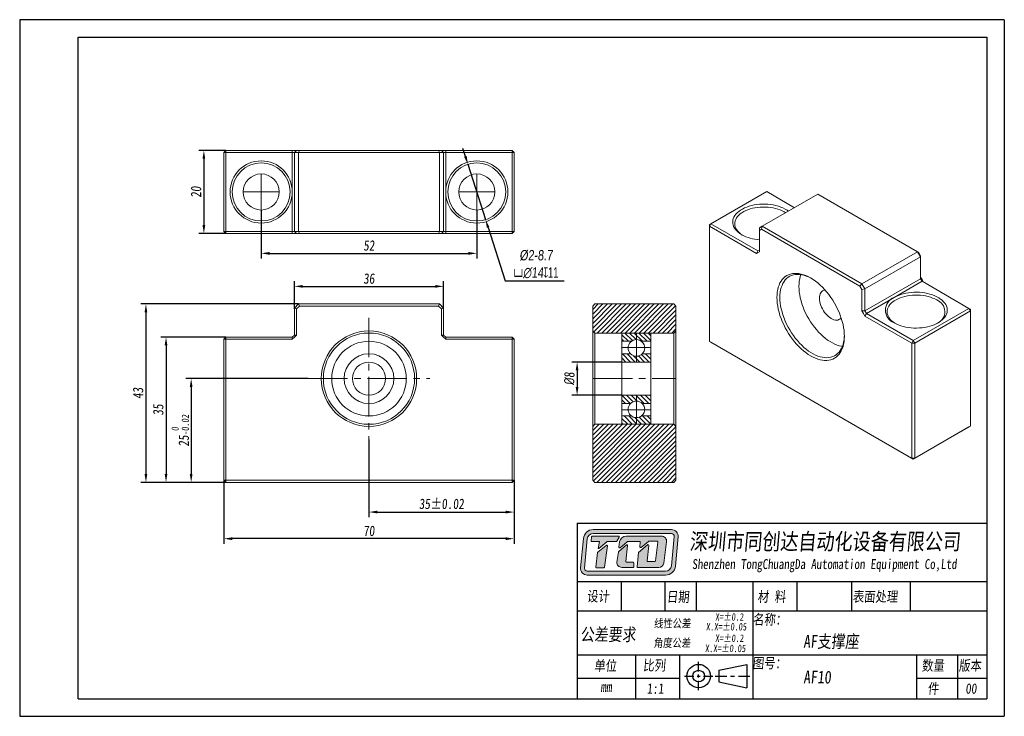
# Model space of a CAD drawing. Header units: millimetres. Extents: x 806 to 1043, y 160 to 328.
import ezdxf

# ---------------------------------------------------------------- set-up
doc = ezdxf.new("R2010")
doc.units = ezdxf.units.MM
doc.linetypes.add('CENTER2', pattern=[28.575, 19.05, -3.175, 3.175, -3.175])
doc.layers.get('0').update_dxf_attribs({"lineweight": 20})
for name, color, linetype, lineweight in [('中心线', 5, 'CENTER2', 13), ('外框', 7, 'Continuous', 25), ('文字', 3, 'Continuous', 18), ('标注', 1, 'Continuous', 13)]:
    doc.layers.add(name, color=color, linetype=linetype, lineweight=lineweight)
doc.styles.get("Standard").update_dxf_attribs({"font": 'SimSun.ttf', "width": 0.8, "oblique": 5})
doc.dimstyles.new('ISO-25', dxfattribs={"dimtxt": 2.5, "dimasz": 2, "dimexe": 1.25, "dimexo": 0, "dimtad": 1, "dimzin": 9, "dimdsep": 46, "dimtxsty": 'Standard', "dimcen": 2.5, "dimadec": 0, "dimazin": 2, "dimtfac": 1, "dimtix": 1, "dimtmove": 0, "dimatfit": 0, "dimfxl": 0, "dimarcsym": 0})
doc.dimstyles.new('ISO-25$3', dxfattribs={"dimtxt": 2.5, "dimasz": 2, "dimexe": 1.25, "dimexo": 0, "dimtad": 1, "dimtoh": 1, "dimzin": 9, "dimdsep": 46, "dimtxsty": 'Standard', "dimcen": 2.5, "dimadec": 0, "dimazin": 2, "dimtfac": 1, "dimtix": 1, "dimtmove": 0, "dimatfit": 0, "dimfxl": 0, "dimarcsym": 0})

# ---------------------------------------------------------------- blocks, each defined once
blk = doc.blocks.new('Y')
at = {"lineweight": 30}
for p, q in [((-4136.76, 2009.27), (-3862.74, 2009.27)), ((-4154.44, 2003.97), (-3857.44, 2003.97)), ((-4154.44, 2003.97), (-3857.44, 2003.97))]:
    blk.add_line(p, q, dxfattribs=at)
for points in [[(-3857.44, 2213.99), (-4154.44, 2213.99), (-4154.44, 2003.97)], [(-4136.76, 2009.27), (-4136.76, 2208.69), (-3862.74, 2208.69)]]:
    blk.add_lwpolyline(points, dxfattribs=at)
blk = doc.blocks.new('W')
at = {"lineweight": 30}
for p, q in [((-3857.44, 2213.99), (-3857.44, 2003.97)), ((-3857.44, 2213.99), (-3857.44, 2003.97)), ((-3862.74, 2208.69), (-3862.74, 2009.27))]:
    blk.add_line(p, q, dxfattribs=at)
blk.add_blockref('Y', (0, 0))
blk = doc.blocks.new('*D10')
at = {"layer": 'Defpoints', "color": 0, "transparency": 16777216}
for p in [(855.37, 296.61), (850.04, 276.61), (855.37, 276.61)]:
    blk.add_point(p, dxfattribs=at)
at = {"layer": '标注', "color": 0, "lineweight": -2, "transparency": 16777216}
for p, q in [((855.37, 296.61), (848.79, 296.61)), ((850.04, 294.61), (850.04, 278.61)), ((855.37, 276.61), (848.79, 276.61))]:
    blk.add_line(p, q, dxfattribs=at)
at = {"layer": '标注', "color": 0, "transparency": 16777216}
for points in [[(849.71, 294.61), (850.37, 294.61), (850.04, 296.61)], [(849.71, 278.61), (850.37, 278.61), (850.04, 276.61)]]:
    blk.add_solid(points, dxfattribs=at)
at = {"layer": '标注', "color": 0, "transparency": 16777216, "insert": (848.16, 286.61), "char_height": 2.5, "attachment_point": 5, "rotation": 90}
blk.add_mtext('20', dxfattribs=at)
blk = doc.blocks.new('*D11')
at = {"layer": 'Defpoints', "color": 0, "transparency": 16777216}
for p in [(863.87, 282.26), (915.87, 282.26), (915.87, 271.81)]:
    blk.add_point(p, dxfattribs=at)
at = {"layer": '标注', "color": 0, "lineweight": -2, "transparency": 16777216}
for p, q in [((863.87, 282.26), (863.87, 270.56)), ((915.87, 282.26), (915.87, 270.56)), ((865.87, 271.81), (913.87, 271.81))]:
    blk.add_line(p, q, dxfattribs=at)
at = {"layer": '标注', "color": 0, "transparency": 16777216}
for points in [[(865.87, 272.14), (865.87, 271.48), (863.87, 271.81)], [(913.87, 272.14), (913.87, 271.48), (915.87, 271.81)]]:
    blk.add_solid(points, dxfattribs=at)
at = {"layer": '标注', "color": 0, "transparency": 16777216, "insert": (889.87, 273.69), "char_height": 2.5, "attachment_point": 5}
blk.add_mtext('52', dxfattribs=at)
blk = doc.blocks.new('*D12')
at = {"layer": 'Defpoints', "color": 0, "transparency": 16777216}
for p in [(913.73, 293.28), (918, 279.95)]:
    blk.add_point(p, dxfattribs=at)
at = {"layer": '标注', "color": 0, "lineweight": -2, "transparency": 16777216}
for p, q in [((913.12, 295.18), (912.51, 297.09)), ((913.73, 293.28), (918, 279.95)), ((918.61, 278.04), (922.74, 265.15)), ((922.74, 265.15), (936.99, 265.15))]:
    blk.add_line(p, q, dxfattribs=at)
at = {"layer": '标注', "color": 0, "transparency": 16777216}
for points in [[(913.44, 295.29), (912.81, 295.08), (913.73, 293.28)], [(918.93, 278.14), (918.3, 277.94), (918, 279.95)]]:
    blk.add_solid(points, dxfattribs=at)
at = {"layer": '标注', "color": 0, "transparency": 16777216, "insert": (930.18, 269.2), "char_height": 2.5, "attachment_point": 5}
blk.add_mtext('{\\fGulim|b0|i0|c129|p34;%%C2-8.7\\P\\fGDT|b0|i0|c0|p2;\\Q0;\\W0.67;v\\fGulim|b0|i0|c129|p34;\\Q5;\\W0.8;∅14\\fGDT|b0|i0|c0|p2;\\Q0;\\W0.67;x11}', dxfattribs=at)
blk = doc.blocks.new('*D13')
at = {"layer": 'Defpoints', "color": 0, "transparency": 16777216}
for p in [(889.87, 226.92), (924.87, 217.1), (924.87, 209.43)]:
    blk.add_point(p, dxfattribs=at)
at = {"layer": '标注', "color": 0, "lineweight": -2, "transparency": 16777216}
for p, q in [((889.87, 226.92), (889.87, 208.18)), ((924.87, 217.1), (924.87, 208.18)), ((891.87, 209.43), (922.87, 209.43))]:
    blk.add_line(p, q, dxfattribs=at)
at = {"layer": '标注', "color": 0, "transparency": 16777216}
for points in [[(891.87, 209.77), (891.87, 209.1), (889.87, 209.43)], [(922.87, 209.77), (922.87, 209.1), (924.87, 209.43)]]:
    blk.add_solid(points, dxfattribs=at)
at = {"layer": '标注', "color": 0, "transparency": 16777216, "insert": (907.37, 211.4), "char_height": 2.5, "attachment_point": 5}
blk.add_mtext('35%%P0.02', dxfattribs=at)
blk = doc.blocks.new('*D14')
at = {"layer": 'Defpoints', "color": 0, "transparency": 16777216}
for p in [(854.87, 217.1), (924.87, 217.1), (854.87, 203.02)]:
    blk.add_point(p, dxfattribs=at)
at = {"layer": '标注', "color": 0, "lineweight": -2, "transparency": 16777216}
for p, q in [((854.87, 217.1), (854.87, 201.77)), ((924.87, 217.1), (924.87, 201.77)), ((922.87, 203.02), (856.87, 203.02))]:
    blk.add_line(p, q, dxfattribs=at)
at = {"layer": '标注', "color": 0, "transparency": 16777216}
for points in [[(856.87, 203.35), (856.87, 202.68), (854.87, 203.02)], [(922.87, 203.35), (922.87, 202.68), (924.87, 203.02)]]:
    blk.add_solid(points, dxfattribs=at)
at = {"layer": '标注', "color": 0, "transparency": 16777216, "insert": (889.87, 204.89), "char_height": 2.5, "attachment_point": 5}
blk.add_mtext('70', dxfattribs=at)
blk = doc.blocks.new('*D15')
at = {"layer": 'Defpoints', "color": 0, "transparency": 16777216}
for p in [(875.18, 241.6), (846.97, 216.6), (855.37, 216.6)]:
    blk.add_point(p, dxfattribs=at)
at = {"layer": '标注', "color": 0, "lineweight": -2, "transparency": 16777216}
for p, q in [((875.18, 241.6), (845.72, 241.6)), ((846.97, 239.6), (846.97, 218.6)), ((855.37, 216.6), (845.72, 216.6))]:
    blk.add_line(p, q, dxfattribs=at)
at = {"layer": '标注', "color": 0, "transparency": 16777216}
for points in [[(846.64, 239.6), (847.3, 239.6), (846.97, 241.6)], [(846.64, 218.6), (847.3, 218.6), (846.97, 216.6)]]:
    blk.add_solid(points, dxfattribs=at)
at = {"layer": '标注', "color": 0, "transparency": 16777216, "insert": (844.35, 229.1), "char_height": 2.5, "attachment_point": 5, "rotation": 90}
blk.add_mtext('25{\\H0.7x;\\S 0^ -0.02;}', dxfattribs=at)
blk = doc.blocks.new('*D16')
at = {"layer": 'Defpoints', "color": 0, "transparency": 16777216}
for p in [(855.37, 251.6), (840.91, 216.6), (855.37, 216.6)]:
    blk.add_point(p, dxfattribs=at)
at = {"layer": '标注', "color": 0, "lineweight": -2, "transparency": 16777216}
for p, q in [((855.37, 251.6), (839.66, 251.6)), ((840.91, 249.6), (840.91, 218.6)), ((855.37, 216.6), (839.66, 216.6))]:
    blk.add_line(p, q, dxfattribs=at)
at = {"layer": '标注', "color": 0, "transparency": 16777216}
for points in [[(840.58, 249.6), (841.24, 249.6), (840.91, 251.6)], [(840.58, 218.6), (841.24, 218.6), (840.91, 216.6)]]:
    blk.add_solid(points, dxfattribs=at)
at = {"layer": '标注', "color": 0, "transparency": 16777216, "insert": (839.04, 234.1), "char_height": 2.5, "attachment_point": 5, "rotation": 90}
blk.add_mtext('35', dxfattribs=at)
blk = doc.blocks.new('*D17')
at = {"layer": 'Defpoints', "color": 0, "transparency": 16777216}
for p in [(872.87, 259.6), (836.06, 216.6), (855.37, 216.6)]:
    blk.add_point(p, dxfattribs=at)
at = {"layer": '标注', "color": 0, "lineweight": -2, "transparency": 16777216}
for p, q in [((872.87, 259.6), (834.81, 259.6)), ((836.06, 257.6), (836.06, 218.6)), ((855.37, 216.6), (834.81, 216.6))]:
    blk.add_line(p, q, dxfattribs=at)
at = {"layer": '标注', "color": 0, "transparency": 16777216}
for points in [[(835.73, 257.6), (836.39, 257.6), (836.06, 259.6)], [(835.73, 218.6), (836.39, 218.6), (836.06, 216.6)]]:
    blk.add_solid(points, dxfattribs=at)
at = {"layer": '标注', "color": 0, "transparency": 16777216, "insert": (834.19, 238.1), "char_height": 2.5, "attachment_point": 5, "rotation": 90}
blk.add_mtext('43', dxfattribs=at)
blk = doc.blocks.new('*D18')
at = {"layer": 'Defpoints', "color": 0, "transparency": 16777216}
for p in [(907.87, 263.85), (871.87, 258.4), (907.87, 258.4)]:
    blk.add_point(p, dxfattribs=at)
at = {"layer": '标注', "color": 0, "lineweight": -2, "transparency": 16777216}
for p, q in [((871.87, 258.4), (871.87, 265.1)), ((873.87, 263.85), (905.87, 263.85)), ((907.87, 258.4), (907.87, 265.1))]:
    blk.add_line(p, q, dxfattribs=at)
at = {"layer": '标注', "color": 0, "transparency": 16777216}
for points in [[(873.87, 264.18), (873.87, 263.52), (871.87, 263.85)], [(905.87, 264.18), (905.87, 263.52), (907.87, 263.85)]]:
    blk.add_solid(points, dxfattribs=at)
at = {"layer": '标注', "color": 0, "transparency": 16777216, "insert": (889.87, 265.72), "char_height": 2.5, "attachment_point": 5}
blk.add_mtext('36', dxfattribs=at)
blk = doc.blocks.new('*D19')
at = {"layer": 'Defpoints', "color": 0, "transparency": 16777216}
for p in [(950.87, 245.6), (940.07, 237.6), (950.87, 237.6)]:
    blk.add_point(p, dxfattribs=at)
at = {"layer": '标注', "color": 0, "lineweight": -2, "transparency": 16777216}
for p, q in [((950.87, 245.6), (938.82, 245.6)), ((940.07, 243.6), (940.07, 239.6)), ((950.87, 237.6), (938.82, 237.6))]:
    blk.add_line(p, q, dxfattribs=at)
at = {"layer": '标注', "color": 0, "transparency": 16777216}
for points in [[(939.74, 243.6), (940.4, 243.6), (940.07, 245.6)], [(939.74, 239.6), (940.4, 239.6), (940.07, 237.6)]]:
    blk.add_solid(points, dxfattribs=at)
at = {"layer": '标注', "color": 0, "transparency": 16777216, "insert": (938.2, 241.6), "char_height": 2.5, "attachment_point": 5, "rotation": 90}
blk.add_mtext('{\\fISOCPEUR|b0|i0|c0|p34;%%C}8', dxfattribs=at)

msp = doc.modelspace()

# ---------------------------------------------------------------- hatches: boundary and pattern name
h = msp.add_hatch()
h.set_pattern_fill('ANSI31', color=2, scale=0.25)
h.set_pattern_definition([(45, (15.4378, 0), (-0.561266, 0.561266), [])])
h.paths.add_polyline_path([(944.373, 259.602), (943.873, 259.102), (943.873, 253.102), (944.373, 252.602), (963.373, 252.602), (963.873, 253.102), (963.873, 259.102), (963.373, 259.602)])
h.paths.add_polyline_path([(944.373, 230.602), (943.873, 230.102), (943.873, 217.102), (944.373, 216.602), (963.373, 216.602), (963.873, 217.102), (963.873, 230.102), (963.373, 230.602)])
h = msp.add_hatch()
h.set_pattern_fill('ANSI31', color=2, scale=0.25, angle=90)
h.set_pattern_definition([(135, (15.4378, 0), (-0.561266, -0.561266), [])])
h.paths.add_polyline_path([(954.373, 252.602), (950.873, 252.602), (950.873, 250.602), (953.164, 250.602, -0.1637369), (954.373, 251.009)])
h.paths.add_polyline_path([(957.873, 252.602), (954.373, 252.602), (954.373, 251.009, -0.1637369), (955.582, 250.602), (957.873, 250.602)])
h.paths.add_polyline_path([(957.873, 247.602), (955.794, 247.602, -0.2002627), (954.373, 247.009), (954.373, 245.602), (957.873, 245.602)])
h.paths.add_polyline_path([(954.373, 247.009, -0.2002627), (952.951, 247.602), (950.873, 247.602), (950.873, 245.602), (954.373, 245.602)])
h.paths.add_polyline_path([(954.373, 237.602), (950.873, 237.602), (950.873, 235.602), (952.951, 235.602, -0.2002627), (954.373, 236.196)])
h.paths.add_polyline_path([(957.873, 237.602), (954.373, 237.602), (954.373, 236.196, -0.2002627), (955.794, 235.602), (957.873, 235.602)])
h.paths.add_polyline_path([(957.873, 232.602), (955.582, 232.602, -0.1637369), (954.373, 232.196), (954.373, 230.602), (957.873, 230.602)])
h.paths.add_polyline_path([(954.373, 232.196, -0.1637369), (953.164, 232.602), (950.873, 232.602), (950.873, 230.602), (954.373, 230.602)])
at = {"layer": '文字'}
h = msp.add_hatch(color=256, dxfattribs=at)
h.dxf.hatch_style = 1
h.paths.add_polyline_path([(962.847, 205.204), (943.965, 205.204, 0.3871904), (941.58, 203.031), (940.92, 195.972, 0.4417631), (942.51, 194.227), (961.403, 194.227, 0.3876272), (963.788, 196.403), (964.437, 203.461, 0.4413093)])
h.paths.add_polyline_path([(962.847, 204.246, -0.4413093), (963.483, 203.549), (962.834, 196.491, -0.3876272), (961.403, 195.185), (942.51, 195.185, -0.4417631), (941.874, 195.883), (942.534, 202.942, -0.3871904), (943.965, 204.246)], flags=16)
h.paths.add_polyline_path([(950.07, 203.631, -0.5692565), (950.211, 203.395), (949.676, 202.408, -0.2751589), (949.535, 202.325), (947.382, 202.325, 0.1785487), (947.279, 202.286), (945.325, 200.618), (945.188, 200.618), (945.5, 202.327), (943.603, 202.327, -0.4551699), (943.445, 202.509), (943.579, 203.477, -0.3736999), (943.737, 203.615)], flags=0)
h.paths.add_polyline_path([(947.114, 201.403, -0.6728841), (947.37, 201.256), (946.679, 196.134, -0.3754282), (946.52, 195.996), (944.773, 195.996, -0.4451596), (944.615, 196.172), (944.982, 199.672, -0.2032664), (945.042, 199.781)], flags=0)
h.paths.add_polyline_path([(951.907, 203.632), (960.454, 203.632, -0.4535474), (961.641, 202.276), (960.956, 197.132, -0.3759441), (959.769, 196.092), (954.701, 196.092, -0.443757), (954.542, 196.268), (954.883, 199.68), (957.077, 201.543, -0.6781546), (957.339, 201.404), (956.933, 197.687, 0.4464345), (957.092, 197.51), (958.788, 197.51, 0.3783283), (958.946, 197.65), (959.516, 202.216, 0.4510331), (959.357, 202.395), (957.362, 202.395, 0.1736567), (957.26, 202.359), (955.488, 200.903, -0.6630003), (955.227, 201.04), (955.319, 202.138, 0.4388203), (955.16, 202.311), (952.255, 202.311, 0.1753949), (952.153, 202.274), (950.424, 200.834, -0.6807563), (950.164, 200.977), (950.322, 202.235, -0.3779258)], flags=0)
h.paths.add_polyline_path([(950.073, 199.837), (952.003, 201.533, -0.6841835), (952.267, 201.396), (951.848, 197.538, 0.4462884), (952.006, 197.361), (953.556, 197.361, -0.4142136), (953.716, 197.202), (953.716, 196.252, -0.4142136), (953.556, 196.092), (950.846, 196.092, -0.4294817), (949.65, 197.352), (950.02, 199.741, -0.1758286)], flags=0)
h.paths.add_polyline_path([(950.211, 203.395, 0.5692565), (950.07, 203.631), (943.737, 203.615, 0.3736999), (943.579, 203.477), (943.445, 202.509, 0.4551699), (943.603, 202.327), (945.5, 202.327), (945.188, 200.618), (945.325, 200.618), (947.279, 202.286, -0.1785487), (947.382, 202.325), (949.535, 202.325, 0.2751589), (949.676, 202.408)], flags=0)
h.paths.add_polyline_path([(947.37, 201.256, 0.6728841), (947.114, 201.403), (945.042, 199.781, 0.2032664), (944.982, 199.672), (944.615, 196.172, 0.4451596), (944.773, 195.996), (946.52, 195.996, 0.3754282), (946.679, 196.134)], flags=0)
h.paths.add_polyline_path([(952.267, 201.396, 0.6841835), (952.003, 201.533), (950.073, 199.837, 0.1758286), (950.02, 199.741), (949.65, 197.352, 0.4294817), (950.846, 196.092), (953.556, 196.092, 0.4142136), (953.716, 196.252), (953.716, 197.202, 0.4142136), (953.556, 197.361), (952.006, 197.361, -0.4462884), (951.848, 197.538)], flags=0)
h.paths.add_polyline_path([(960.454, 203.632), (951.907, 203.632, 0.3779258), (950.322, 202.235), (950.164, 200.977, 0.6807563), (950.424, 200.834), (952.153, 202.274, -0.1753949), (952.255, 202.311), (955.16, 202.311, -0.4388203), (955.319, 202.138), (955.227, 201.04, 0.6630003), (955.488, 200.903), (957.26, 202.359, -0.1736567), (957.362, 202.395), (959.357, 202.395, -0.4510331), (959.516, 202.216), (958.946, 197.65, -0.3783283), (958.788, 197.51), (957.092, 197.51, -0.4464345), (956.933, 197.687), (957.339, 201.404, 0.6781546), (957.077, 201.543), (954.883, 199.68), (954.542, 196.268, 0.443757), (954.701, 196.092), (959.769, 196.092, 0.3759441), (960.956, 197.132), (961.641, 202.276, 0.4535474)], flags=0)
h = msp.add_hatch(color=256, dxfattribs=at)
h.dxf.hatch_style = 1
h.paths.add_polyline_path([(950.211, 203.395, 0.5692565), (950.07, 203.631), (943.737, 203.615, 0.3736999), (943.579, 203.477), (943.445, 202.509, 0.4551699), (943.603, 202.327), (945.5, 202.327), (945.188, 200.618), (945.325, 200.618), (947.279, 202.286, -0.1785487), (947.382, 202.325), (949.535, 202.325, 0.2751589), (949.676, 202.408)])
h.paths.add_polyline_path([(947.37, 201.256, 0.6728841), (947.114, 201.403), (945.042, 199.781, 0.2032664), (944.982, 199.672), (944.615, 196.172, 0.4451596), (944.773, 195.996), (946.52, 195.996, 0.3754282), (946.679, 196.134)])
h.paths.add_polyline_path([(952.267, 201.396, 0.6841835), (952.003, 201.533), (950.073, 199.837, 0.1758286), (950.02, 199.741), (949.65, 197.352, 0.4294817), (950.846, 196.092), (953.556, 196.092, 0.4142136), (953.716, 196.252), (953.716, 197.202, 0.4142136), (953.556, 197.361), (952.006, 197.361, -0.4462884), (951.848, 197.538)])
h.paths.add_polyline_path([(960.454, 203.632), (951.907, 203.632, 0.3779258), (950.322, 202.235), (950.164, 200.977, 0.6807563), (950.424, 200.834), (952.153, 202.274, -0.1753949), (952.255, 202.311), (955.16, 202.311, -0.4388203), (955.319, 202.138), (955.227, 201.04, 0.6630003), (955.488, 200.903), (957.26, 202.359, -0.1736567), (957.362, 202.395), (959.357, 202.395, -0.4510331), (959.516, 202.216), (958.946, 197.65, -0.3783283), (958.788, 197.51), (957.092, 197.51, -0.4464345), (956.933, 197.687), (957.339, 201.404, 0.6781546), (957.077, 201.543), (954.883, 199.68), (954.542, 196.268, 0.443757), (954.701, 196.092), (959.769, 196.092, 0.3759441), (960.956, 197.132), (961.641, 202.276, 0.4535474)])

# ---------------------------------------------------------------- linework, layer by layer
at = {"color": 7, "linetype": 'Continuous', "lineweight": 15}
for p, q in [((854.869, 296.113), (855.369, 296.613)), ((854.869, 277.113), (854.869, 296.113)), ((854.869, 296.113), (855.369, 296.113)), ((855.369, 296.613), (855.369, 296.113)), ((855.369, 296.613), (871.369, 296.613)), ((855.369, 296.113), (855.369, 277.113)), ((871.369, 296.113), (855.369, 296.113)), ((871.369, 296.613), (871.369, 296.113)), ((871.869, 296.613), (871.369, 296.613)), ((871.369, 296.113), (871.869, 296.113)), ((871.369, 286.613), (871.369, 296.113)), ((872.369, 296.613), (871.869, 296.113)), ((872.369, 296.613), (871.869, 296.613)), ((872.869, 296.113), (871.869, 296.113)), ((871.869, 277.113), (871.869, 296.113)), ((872.369, 296.613), (873.076, 296.613)), ((873.076, 296.613), (872.869, 296.113)), ((906.869, 296.113), (872.869, 296.113)), ((872.869, 277.113), (872.869, 296.113)), ((873.076, 296.613), (906.662, 296.613)), ((906.662, 296.613), (907.369, 296.613)), ((906.662, 296.613), (906.869, 296.113)), ((907.869, 296.113), (906.869, 296.113)), ((906.869, 277.113), (906.869, 296.113)), ((907.369, 296.613), (907.869, 296.113)), ((907.869, 296.613), (907.369, 296.613)), ((908.369, 296.613), (907.869, 296.613)), ((907.869, 277.113), (907.869, 296.113)), ((908.369, 296.113), (907.869, 296.113)), ((908.369, 296.113), (908.369, 296.613)), ((908.369, 296.613), (924.369, 296.613)), ((908.369, 296.113), (908.369, 286.613)), ((924.369, 296.113), (908.369, 296.113)), ((924.369, 296.113), (924.369, 296.613)), ((924.869, 296.113), (924.369, 296.613)), ((924.369, 296.113), (924.869, 296.113)), ((924.369, 277.113), (924.369, 296.113)), ((924.869, 296.113), (924.869, 277.113)), ((871.369, 277.113), (871.369, 286.613)), ((908.369, 286.613), (908.369, 277.113)), ((985.803, 286.701), (972.368, 278.945)), ((984.742, 278.334), (998.177, 286.09)), ((992.519, 282.824), (985.803, 286.701)), ((1022.219, 272.211), (998.177, 286.09)), ((972.368, 278.945), (972.014, 278.333)), ((972.368, 278.945), (972.014, 278.741)), ((972.014, 278.333), (972.014, 278.741)), ((972.014, 278.333), (972.014, 250.571)), ((983.328, 271.802), (972.014, 278.333)), ((972.368, 278.945), (983.681, 272.414)), ((984.035, 277.926), (984.742, 278.334)), ((984.035, 277.926), (984.035, 277.348)), ((984.742, 278.334), (984.535, 277.637)), ((984.742, 278.334), (1008.784, 264.455)), ((855.369, 277.113), (854.869, 277.113)), ((855.369, 276.613), (854.869, 277.113)), ((855.369, 277.113), (871.369, 277.113)), ((855.369, 277.113), (855.369, 276.613)), ((871.369, 276.613), (855.369, 276.613)), ((871.869, 277.113), (871.369, 277.113)), ((871.369, 277.113), (871.369, 276.613)), ((871.369, 276.613), (871.869, 276.613)), ((871.869, 277.113), (872.869, 277.113)), ((871.869, 277.113), (872.369, 276.613)), ((871.869, 276.613), (872.369, 276.613)), ((873.076, 276.613), (872.369, 276.613)), ((872.869, 277.113), (906.869, 277.113)), ((872.869, 277.113), (873.076, 276.613)), ((906.662, 276.613), (873.076, 276.613)), ((906.869, 277.113), (906.662, 276.613)), ((907.369, 276.613), (906.662, 276.613)), ((906.869, 277.113), (907.869, 277.113)), ((907.869, 277.113), (907.369, 276.613)), ((907.369, 276.613), (907.869, 276.613)), ((907.869, 277.113), (908.369, 277.113)), ((907.869, 276.613), (908.369, 276.613)), ((908.369, 276.613), (908.369, 277.113)), ((908.369, 277.113), (924.369, 277.113)), ((924.369, 276.613), (908.369, 276.613)), ((924.869, 277.113), (924.369, 277.113)), ((924.369, 276.613), (924.369, 277.113)), ((924.369, 276.613), (924.869, 277.113)), ((984.535, 277.637), (984.035, 277.348)), ((984.035, 277.348), (984.035, 272.21)), ((1008.284, 263.927), (984.535, 277.637)), ((983.681, 272.414), (983.328, 271.802)), ((983.328, 271.802), (983.681, 272.006)), ((984.035, 272.618), (983.681, 272.414)), ((983.681, 272.006), (984.035, 272.21)), ((1008.784, 264.455), (1022.219, 272.211)), ((1009.491, 263.23), (1022.926, 270.986)), ((1022.926, 270.986), (1022.219, 272.211)), ((1022.426, 272.091), (1022.219, 272.211)), ((1022.426, 272.091), (1022.926, 271.225)), ((1022.926, 271.225), (1022.926, 270.986)), ((1022.926, 265.679), (1022.926, 270.986)), ((1023.279, 265.475), (1022.926, 266.087)), ((1008.784, 264.455), (1008.284, 263.927)), ((1008.784, 263.061), (1008.284, 263.927)), ((1008.784, 264.455), (1009.491, 263.23)), ((1009.491, 257.923), (1022.926, 265.679)), ((1023.279, 265.066), (1016.562, 261.188)), ((1023.279, 265.066), (1022.926, 265.679)), ((1023.633, 264.862), (1023.279, 265.475)), ((1034.593, 258.535), (1023.279, 265.066)), ((1009.491, 263.23), (1008.784, 263.061)), ((1008.784, 257.923), (1008.784, 263.061)), ((1009.491, 263.23), (1009.491, 257.923)), ((871.869, 258.602), (872.869, 259.602)), ((873.076, 259.102), (872.369, 258.395)), ((872.869, 259.602), (906.869, 259.602)), ((872.869, 259.602), (873.076, 259.102)), ((906.662, 259.102), (873.076, 259.102)), ((906.869, 259.602), (906.662, 259.102)), ((907.369, 258.395), (906.662, 259.102)), ((906.869, 259.602), (907.869, 258.602)), ((944.373, 259.602), (943.873, 259.102)), ((943.873, 253.102), (943.873, 259.102)), ((944.373, 259.602), (963.373, 259.602)), ((963.873, 259.102), (963.373, 259.602)), ((963.873, 253.102), (963.873, 259.102)), ((1016.562, 261.188), (1009.844, 257.31)), ((871.869, 252.102), (871.869, 258.602)), ((871.869, 258.602), (872.369, 258.395)), ((872.369, 258.395), (872.369, 252.102)), ((907.869, 258.602), (907.369, 258.395)), ((907.369, 252.102), (907.369, 258.395)), ((907.869, 258.602), (907.869, 252.102)), ((1008.784, 257.923), (1009.137, 257.31)), ((1009.491, 257.923), (1008.784, 257.923)), ((1009.137, 257.31), (1009.491, 256.698)), ((1009.491, 257.923), (1009.844, 257.31)), ((1009.491, 256.698), (1009.844, 257.31)), ((1020.804, 250.167), (1009.491, 256.698)), ((1009.844, 257.31), (1021.158, 250.779)), ((1021.158, 250.779), (1034.593, 258.535)), ((1034.947, 257.923), (1021.512, 250.167)), ((1034.593, 258.535), (1034.947, 257.923)), ((1034.593, 258.535), (1034.947, 258.331)), ((1034.947, 257.923), (1034.947, 258.331)), ((1034.947, 230.16), (1034.947, 257.923)), ((871.869, 252.102), (871.369, 251.602)), ((871.869, 251.602), (872.369, 252.102)), ((871.869, 252.102), (872.369, 252.102)), ((907.369, 252.102), (907.869, 251.602)), ((907.869, 252.102), (907.369, 252.102)), ((907.869, 252.102), (908.369, 251.602)), ((943.873, 253.102), (944.373, 252.602)), ((943.873, 230.102), (943.873, 253.102)), ((963.373, 252.602), (944.373, 252.602)), ((944.373, 252.602), (944.373, 230.602)), ((950.873, 252.602), (950.873, 245.602)), ((957.873, 245.602), (957.873, 252.602)), ((963.373, 252.602), (963.873, 253.102)), ((963.373, 230.602), (963.373, 252.602)), ((963.873, 253.102), (963.873, 230.102)), ((855.369, 251.602), (854.869, 251.102)), ((854.869, 217.102), (854.869, 251.102)), ((855.369, 251.102), (854.869, 251.102)), ((855.369, 251.602), (871.369, 251.602)), ((855.369, 251.602), (855.369, 251.102)), ((855.369, 251.102), (855.369, 217.102)), ((871.369, 251.102), (855.369, 251.102)), ((871.369, 251.102), (871.869, 251.602)), ((871.369, 251.602), (871.369, 251.102)), ((907.869, 251.602), (908.369, 251.102)), ((908.369, 251.102), (908.369, 251.602)), ((908.369, 251.602), (924.369, 251.602)), ((924.369, 251.102), (908.369, 251.102)), ((924.369, 251.102), (924.369, 251.602)), ((924.869, 251.102), (924.369, 251.602)), ((924.369, 217.102), (924.369, 251.102)), ((924.369, 251.102), (924.869, 251.102)), ((924.869, 251.102), (924.869, 217.102)), ((972.014, 250.571), (1020.804, 222.404)), ((972.014, 250.571), (972.368, 250.366)), ((1021.158, 222.2), (972.368, 250.366)), ((1020.804, 250.167), (1021.158, 250.779)), ((1020.804, 222.404), (1020.804, 250.167)), ((1020.804, 250.167), (1021.512, 250.167)), ((1021.512, 250.167), (1021.158, 250.779)), ((1021.512, 250.167), (1021.512, 222.404)), ((957.873, 245.602), (950.873, 245.602)), ((950.873, 237.602), (950.873, 245.602)), ((957.873, 245.602), (957.873, 237.602)), ((950.873, 237.602), (950.873, 230.602)), ((950.873, 237.602), (957.873, 237.602)), ((957.873, 230.602), (957.873, 237.602)), ((944.373, 230.602), (943.873, 230.102)), ((944.373, 230.602), (963.373, 230.602)), ((963.873, 230.102), (963.373, 230.602)), ((943.873, 217.102), (943.873, 230.102)), ((963.873, 217.102), (963.873, 230.102)), ((1034.593, 229.956), (1021.158, 222.2)), ((1021.512, 222.404), (1034.947, 230.16)), ((1034.947, 230.16), (1034.593, 229.956)), ((1020.804, 222.404), (1021.512, 222.404)), ((1020.804, 222.404), (1021.158, 222.2)), ((1021.158, 222.2), (1021.512, 222.404)), ((854.869, 217.102), (855.369, 216.602)), ((855.369, 217.102), (854.869, 217.102)), ((855.369, 217.102), (924.369, 217.102)), ((855.369, 217.102), (855.369, 216.602)), ((924.369, 216.602), (855.369, 216.602)), ((924.369, 217.102), (924.869, 217.102)), ((924.369, 217.102), (924.369, 216.602)), ((924.369, 216.602), (924.869, 217.102)), ((943.873, 217.102), (944.373, 216.602)), ((944.373, 216.602), (963.373, 216.602)), ((963.373, 216.602), (963.873, 217.102))]:
    msp.add_line(p, q, dxfattribs=at)
for p, q in [((953.164, 250.602), (950.873, 250.602)), ((957.873, 250.602), (955.582, 250.602)), ((952.951, 247.602), (950.873, 247.602)), ((957.873, 247.602), (955.794, 247.602)), ((952.951, 235.602), (950.873, 235.602)), ((957.873, 235.602), (955.794, 235.602)), ((953.164, 232.602), (950.873, 232.602)), ((957.873, 232.602), (955.582, 232.602))]:
    msp.add_line(p, q)
at = {"color": 7, "linetype": 'Continuous', "lineweight": 15, "flags": 128}
for points in [[(979.792, 276.292), (979.342, 276.576), (978.938, 276.882), (978.582, 277.207), (978.277, 277.55), (978.027, 277.906), (977.832, 278.274), (977.695, 278.651), (977.616, 279.033), (977.596, 279.418), (977.636, 279.802), (977.734, 280.182), (977.891, 280.556), (978.104, 280.921), (978.373, 281.273), (978.695, 281.61), (979.067, 281.929), (979.487, 282.228), (979.952, 282.504), (980.457, 282.756), (980.998, 282.98), (981.572, 283.176), (982.174, 283.341), (982.799, 283.475), (983.442, 283.577), (984.098, 283.645), (984.762, 283.679), (985.429, 283.679), (986.093, 283.645), (986.749, 283.577), (987.392, 283.475), (988.017, 283.341), (988.619, 283.176), (989.193, 282.98), (989.734, 282.756), (990.239, 282.504), (990.704, 282.228), (991.058, 281.98)], [(990.385, 281.592), (990.045, 281.803), (989.575, 282.051), (989.067, 282.273), (988.526, 282.468), (987.957, 282.633), (987.364, 282.768), (986.753, 282.871), (986.128, 282.942), (985.494, 282.98), (984.857, 282.984), (984.221, 282.955), (983.593, 282.892), (982.978, 282.797), (982.38, 282.67), (981.805, 282.512), (981.256, 282.324), (980.74, 282.109), (980.26, 281.867), (979.82, 281.601), (979.423, 281.313), (979.074, 281.005), (978.774, 280.681), (978.527, 280.342), (978.334, 279.991), (978.197, 279.632), (978.118, 279.267), (978.096, 278.899), (978.132, 278.532), (978.226, 278.168), (978.377, 277.811), (978.584, 277.463), (978.844, 277.127), (979.156, 276.806), (979.518, 276.503), (979.926, 276.221), (979.974, 276.19)], [(988.278, 261.187), (988.298, 261.845), (988.36, 262.476), (988.463, 263.076), (988.607, 263.642), (988.79, 264.173), (989.012, 264.664), (989.272, 265.113), (989.568, 265.519), (989.899, 265.878), (990.264, 266.19), (990.659, 266.452), (991.084, 266.664), (991.536, 266.823), (992.013, 266.93), (992.512, 266.984), (993.031, 266.984), (993.567, 266.931), (994.118, 266.825), (994.681, 266.666), (995.252, 266.455), (995.829, 266.194), (996.409, 265.883), (996.989, 265.524), (997.567, 265.119), (998.138, 264.67), (998.7, 264.18), (999.251, 263.65), (999.787, 263.084), (1000.306, 262.485), (1000.806, 261.854), (1001.282, 261.197), (1001.734, 260.515), (1002.159, 259.813), (1002.555, 259.094), (1002.919, 258.362), (1003.25, 257.62), (1003.546, 256.873), (1003.806, 256.123), (1004.028, 255.376), (1004.212, 254.634), (1004.355, 253.902), (1004.458, 253.183), (1004.52, 252.48), (1004.541, 251.798), (1004.52, 251.14), (1004.458, 250.51), (1004.355, 249.91), (1004.212, 249.343), (1004.028, 248.813), (1003.806, 248.322), (1003.546, 247.872), (1003.25, 247.467), (1002.919, 247.107), (1002.555, 246.796), (1002.159, 246.533), (1001.734, 246.322), (1001.282, 246.162), (1000.806, 246.055), (1000.306, 246.001), (999.787, 246.001), (999.251, 246.054), (998.7, 246.16), (998.138, 246.319), (997.567, 246.53), (996.989, 246.792), (996.409, 247.103), (995.829, 247.461), (995.252, 247.866), (994.681, 248.315), (994.118, 248.805), (993.567, 249.335), (993.031, 249.901), (992.512, 250.501), (992.013, 251.131), (991.536, 251.789), (991.084, 252.47), (990.659, 253.172), (990.264, 253.891), (989.899, 254.623), (989.568, 255.365), (989.272, 256.113), (989.012, 256.862), (988.79, 257.61), (988.607, 258.351), (988.463, 259.084), (988.36, 259.803), (988.298, 260.505), (988.278, 261.187)], [(996.589, 265.777), (996.479, 265.837), (995.912, 266.116), (995.35, 266.345), (994.795, 266.522), (994.251, 266.648), (993.721, 266.719), (993.206, 266.738), (992.711, 266.703), (992.237, 266.614), (991.787, 266.473), (991.364, 266.28), (990.97, 266.035), (990.606, 265.74), (990.276, 265.398), (989.98, 265.008), (989.72, 264.575), (989.498, 264.099), (989.314, 263.584), (989.171, 263.033), (989.068, 262.447), (989.005, 261.831), (988.985, 261.187)], [(994.064, 266.679), (993.911, 266.238), (993.767, 265.686), (993.664, 265.1), (993.602, 264.484), (993.581, 263.84), (993.602, 263.173), (993.664, 262.485), (993.767, 261.78), (993.911, 261.062), (994.094, 260.335), (994.316, 259.603), (994.576, 258.87), (994.872, 258.139), (995.203, 257.415), (995.566, 256.701), (995.96, 256.001), (996.384, 255.318), (996.833, 254.658), (997.307, 254.022), (997.802, 253.415), (998.317, 252.84), (998.848, 252.299), (999.392, 251.796), (999.946, 251.333), (1000.508, 250.913), (1001.075, 250.538), (1001.643, 250.21), (1002.21, 249.931), (1002.772, 249.702), (1003.326, 249.525), (1003.87, 249.399), (1004.057, 249.368)], [(1003.766, 256.246), (1003.687, 256.151), (1003.476, 255.962), (1003.235, 255.823), (1002.966, 255.735), (1002.673, 255.699), (1002.362, 255.717), (1002.036, 255.788), (1001.7, 255.911), (1001.359, 256.084), (1001.018, 256.305), (1000.682, 256.57), (1000.356, 256.875), (1000.045, 257.217), (999.752, 257.59), (999.483, 257.988), (999.242, 258.406), (999.031, 258.839), (998.855, 259.278), (998.714, 259.719), (998.613, 260.154), (998.551, 260.577), (998.531, 260.983), (998.551, 261.365), (998.613, 261.717), (998.714, 262.035), (998.855, 262.314), (999.031, 262.549), (999.242, 262.738), (999.483, 262.878), (999.752, 262.966), (999.874, 262.987)], [(1026.815, 260.576), (1026.344, 260.824), (1025.836, 261.046), (1025.296, 261.241), (1024.727, 261.407), (1024.134, 261.541), (1023.522, 261.645), (1022.897, 261.715), (1022.263, 261.753), (1021.626, 261.757), (1020.991, 261.728), (1020.363, 261.665), (1019.747, 261.57), (1019.15, 261.443), (1018.574, 261.285), (1018.026, 261.098), (1017.51, 260.882), (1017.029, 260.64), (1016.589, 260.374), (1016.193, 260.086), (1015.843, 259.779), (1015.544, 259.454), (1015.296, 259.115), (1015.104, 258.764), (1014.967, 258.405), (1014.887, 258.04), (1014.866, 257.673), (1014.902, 257.305), (1014.996, 256.942), (1015.147, 256.584), (1015.353, 256.236), (1015.614, 255.9), (1015.926, 255.58), (1016.287, 255.277), (1016.695, 254.994), (1016.744, 254.964)], [(1016.562, 261.188), (1017.054, 261.448), (1017.584, 261.682), (1018.147, 261.887), (1018.74, 262.063), (1019.358, 262.207), (1019.996, 262.32), (1020.648, 262.399), (1021.31, 262.445), (1021.976, 262.456), (1022.642, 262.433), (1023.301, 262.376), (1023.949, 262.286), (1024.58, 262.163), (1025.191, 262.008), (1025.774, 261.822), (1026.327, 261.607), (1026.845, 261.364), (1027.323, 261.096), (1027.758, 260.805), (1028.147, 260.492), (1028.486, 260.161), (1028.773, 259.813), (1029.005, 259.453), (1029.181, 259.081), (1029.298, 258.703), (1029.358, 258.319), (1029.358, 257.934), (1029.298, 257.551), (1029.181, 257.172), (1029.005, 256.801), (1028.773, 256.44), (1028.486, 256.093), (1028.147, 255.762), (1027.758, 255.449), (1027.323, 255.157), (1026.845, 254.889), (1026.327, 254.647), (1025.774, 254.432), (1025.191, 254.246), (1024.58, 254.091), (1023.949, 253.968), (1023.301, 253.877), (1022.642, 253.82), (1021.976, 253.798), (1021.31, 253.809), (1020.648, 253.855), (1019.996, 253.934), (1019.358, 254.046), (1018.74, 254.191), (1018.147, 254.367), (1017.584, 254.572), (1017.054, 254.806), (1016.562, 255.065)], [(988.985, 261.187), (989.005, 260.519), (989.068, 259.831), (989.171, 259.127), (989.314, 258.409), (989.498, 257.682), (989.72, 256.95), (989.98, 256.217), (990.276, 255.486), (990.606, 254.761), (990.97, 254.047), (991.364, 253.347), (991.787, 252.665), (992.237, 252.005), (992.711, 251.369), (993.206, 250.762), (993.721, 250.186), (994.251, 249.646), (994.795, 249.143), (995.35, 248.68), (995.912, 248.26), (996.479, 247.885), (997.047, 247.557), (997.614, 247.278), (998.176, 247.049), (998.73, 246.871), (999.274, 246.746), (999.805, 246.674), (1000.319, 246.656), (1000.815, 246.691), (1001.289, 246.779), (1001.738, 246.921), (1002.161, 247.114), (1002.556, 247.359), (1002.919, 247.653), (1003.25, 247.996), (1003.546, 248.385), (1003.806, 248.819), (1004.028, 249.294), (1004.211, 249.809), (1004.355, 250.361), (1004.458, 250.947), (1004.52, 251.563), (1004.539, 252.006)]]:
    msp.add_lwpolyline(points, dxfattribs=at)
at = {"color": 7, "linetype": 'Continuous', "lineweight": 15}
for centre, radius in [((863.869, 286.613), 7), ((915.869, 286.613), 7), ((863.869, 286.613), 4.35), ((915.869, 286.613), 4.35), ((889.869, 241.602), 11.5), ((889.869, 241.602), 11), ((889.869, 241.602), 9), ((889.869, 241.602), 6), ((889.869, 241.602), 4)]:
    msp.add_circle(centre, radius, dxfattribs=at)
for centre in [(954.373, 249.009), (954.373, 234.196)]:
    msp.add_circle(centre, 2)
for centre, radius, start, end in [((863.869, 286.613), 7.5, 0, 270), ((915.869, 286.613), 7.5, 270, 180), ((863.869, 286.613), 7.5, 270, 0), ((915.869, 286.613), 7.5, 180, 270), ((984.658, 285.188), 10.14, 241.32238, 266.4767), ((1017.74, 258.127), 3.28, 111.04525, 248.95475), ((1025.745, 257.735), 3.036, 294.1246, 69.37614)]:
    msp.add_arc(centre, radius, start, end, dxfattribs=at)
at = {"layer": '中心线', "ltscale": 0.5}
for p, q in [((863.869, 290.963), (863.869, 282.263)), ((915.869, 290.963), (915.869, 282.263)), ((859.519, 286.613), (868.219, 286.613)), ((911.519, 286.613), (920.219, 286.613)), ((889.869, 256.289), (889.869, 226.916)), ((954.373, 245.602), (954.373, 252.602)), ((957.873, 249.102), (950.873, 249.102)), ((875.182, 241.602), (904.555, 241.602)), ((943.873, 241.602), (963.873, 241.602)), ((954.373, 237.602), (954.373, 230.602)), ((957.873, 234.102), (950.873, 234.102))]:
    msp.add_line(p, q, dxfattribs=at)
at = {"layer": '文字', "lineweight": 30}
for p, q in [((940.076, 206.778), (1038.881, 206.778)), ((940.076, 206.778), (940.076, 164.433)), ((940.076, 192.663), (1038.881, 192.663)), ((950.716, 192.663), (950.716, 185.605)), ((961.248, 192.663), (961.248, 185.605)), ((968.777, 192.663), (968.777, 185.605)), ((982.421, 192.663), (982.421, 164.433)), ((993.086, 192.663), (993.086, 185.605)), ((1006.247, 192.663), (1006.247, 185.605)), ((1020.393, 192.663), (1020.393, 185.605)), ((940.076, 185.605), (1038.881, 185.605)), ((940.076, 175.019), (1038.881, 175.019)), ((954.191, 175.019), (954.191, 164.433)), ((964.777, 175.019), (964.777, 164.433)), ((1021.943, 175.019), (1021.943, 164.433)), ((1031.823, 175.019), (1031.823, 164.433)), ((969.39, 171.029), (969.39, 173.301)), ((974.275, 171.304), (981.039, 172.716)), ((974.275, 171.304), (974.275, 168.481)), ((981.039, 172.716), (981.039, 167.07)), ((940.076, 169.423), (964.777, 169.423)), ((965.982, 169.893), (968.254, 169.893)), ((969.011, 169.893), (969.769, 169.893)), ((969.39, 169.514), (969.39, 170.271)), ((969.39, 166.485), (969.39, 168.757)), ((970.526, 169.893), (972.798, 169.893)), ((973.404, 169.893), (976.186, 169.893)), ((977.113, 169.893), (978.04, 169.893)), ((978.967, 169.893), (981.748, 169.893)), ((1021.943, 169.423), (1038.881, 169.423)), ((974.275, 168.481), (981.039, 167.07))]:
    msp.add_line(p, q, dxfattribs=at)
at = {"layer": '文字'}
for p, q in [((943.965, 205.204), (962.847, 205.204)), ((941.58, 203.031), (940.92, 195.972)), ((942.534, 202.942), (941.874, 195.883)), ((943.445, 202.509), (943.579, 203.477)), ((945.5, 202.327), (943.603, 202.327)), ((943.737, 203.615), (950.07, 203.631)), ((943.965, 204.246), (962.847, 204.246)), ((945.188, 200.618), (945.5, 202.327)), ((947.279, 202.286), (945.325, 200.618)), ((949.535, 202.325), (947.382, 202.325)), ((950.211, 203.395), (949.676, 202.408)), ((950.164, 200.977), (950.322, 202.235)), ((952.153, 202.274), (950.424, 200.834)), ((951.907, 203.632), (960.454, 203.632)), ((955.16, 202.311), (952.255, 202.311)), ((955.227, 201.04), (955.319, 202.138)), ((957.26, 202.359), (955.488, 200.903)), ((959.357, 202.395), (957.362, 202.395)), ((958.946, 197.65), (959.516, 202.216)), ((961.641, 202.276), (960.956, 197.132)), ((963.483, 203.549), (962.834, 196.491)), ((964.437, 203.461), (963.788, 196.403)), ((944.615, 196.172), (944.982, 199.672)), ((945.042, 199.781), (947.114, 201.403)), ((945.325, 200.618), (945.188, 200.618)), ((947.37, 201.256), (946.679, 196.134)), ((949.65, 197.352), (950.02, 199.741)), ((950.073, 199.837), (952.003, 201.533)), ((952.267, 201.396), (951.848, 197.538)), ((954.542, 196.268), (954.883, 199.68)), ((954.883, 199.68), (957.077, 201.543)), ((955.196, 200.663), (955.196, 200.663)), ((957.339, 201.404), (956.933, 197.687)), ((952.006, 197.361), (953.556, 197.361)), ((953.716, 197.202), (953.716, 196.252)), ((957.092, 197.51), (958.788, 197.51)), ((961.403, 195.185), (942.51, 195.185)), ((946.52, 195.996), (944.773, 195.996)), ((953.556, 196.092), (950.846, 196.092)), ((954.701, 196.092), (959.769, 196.092)), ((961.403, 194.227), (942.51, 194.227))]:
    msp.add_line(p, q, dxfattribs=at)
at = {"layer": '文字', "lineweight": 30}
for radius in [2.823, 1.411]:
    msp.add_circle((969.39, 169.893), radius, dxfattribs=at)
at = {"layer": '文字'}
for centre, radius, start, end in [((943.965, 202.809), 2.395, 90, 174.66371), ((962.847, 203.607), 1.597, 354.75075, 90), ((943.965, 202.809), 1.437, 90, 174.66371), ((943.603, 202.487), 0.16, 172.10561, 270), ((943.737, 203.455), 0.16, 90.14277, 172.10561), ((947.382, 202.165), 0.16, 90, 130.49363), ((949.535, 202.484), 0.16, 270, 331.53887), ((950.07, 203.471), 0.16, 331.53887, 90.14277), ((951.907, 202.035), 1.597, 90, 172.81149), ((952.255, 202.151), 0.16, 90, 129.79279), ((955.16, 202.151), 0.16, 355.22864, 90), ((957.362, 202.236), 0.16, 90, 129.4062), ((959.357, 202.236), 0.16, 352.89219, 90), ((960.454, 202.434), 1.198, 352.41382, 90), ((962.847, 203.607), 0.639, 354.75075, 90), ((945.14, 199.656), 0.16, 128.05413, 174.01321), ((947.212, 201.277), 0.16, 352.31021, 128.05413), ((950.178, 199.717), 0.16, 131.31456, 171.20377), ((950.322, 200.957), 0.16, 172.81149, 309.79279), ((952.108, 201.413), 0.16, 353.7974, 131.31456), ((955.386, 201.026), 0.16, 175.22864, 309.4062), ((957.18, 201.421), 0.16, 353.76947, 130.34282), ((950.846, 197.29), 1.198, 177.02945, 270), ((952.006, 197.521), 0.16, 173.7974, 270), ((953.556, 197.202), 0.16, 0, 90), ((957.092, 197.67), 0.16, 173.76947, 270), ((958.788, 197.67), 0.16, 270, 352.89219), ((942.51, 195.824), 1.597, 174.66371, 270), ((942.51, 195.824), 0.639, 174.66371, 270), ((944.773, 196.156), 0.16, 174.01321, 270), ((946.52, 196.156), 0.16, 270, 352.31021), ((953.556, 196.252), 0.16, 270, 0), ((954.701, 196.252), 0.16, 174.28163, 270), ((959.769, 197.29), 1.198, 270, 352.41382), ((961.403, 196.622), 1.437, 270, 354.75075), ((961.403, 196.622), 2.395, 270, 354.75075)]:
    msp.add_arc(centre, radius, start, end, dxfattribs=at)

# ---------------------------------------------------------------- block references
at = {"layer": '外框', "lineweight": 25, "xscale": 0.7997008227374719, "yscale": 0.7997008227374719, "zscale": 0.7997008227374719}
msp.add_blockref('W', (4127.916, -1442.384), dxfattribs=at)

# ---------------------------------------------------------------- texts
at = {"layer": '文字', "oblique": 5, "width": 0.8}
for s, height, p in [('深圳市同创达自动化设备有限公司', 3.99211, (967.179, 200.347)), ('设计', 2.4951, (942.417, 187.897)), ('日期', 2.4951, (961.67, 187.752)), ('材 料', 2.4951, (983.598, 187.806)), ('表面处理', 2.4951, (1006.518, 187.806)), ('线性公差', 1.9961, (958.568, 181.57)), ('X=±0.2', 1.7964, (973.386, 183.254)), ('名称：', 2.4951, (982.456, 182.276)), ('X.X=±0.05', 1.7964, (971.164, 180.892)), ('角度公差', 1.9961, (958.525, 176.888)), ('X=±0.2', 1.7964, (973.386, 178.122)), ('X.X=±0.05', 1.7964, (970.937, 175.677)), ('单位', 2.4951, (944.161, 171.154)), ('比列', 2.4951, (955.947, 171.235)), ('图号：', 2.4951, (982.385, 171.749)), ('数量', 2.4951, (1023.208, 171.195)), ('版本', 2.4951, (1032.142, 171.195)), (' mm', 2.4951, (944.377, 166.06)), ('1:1', 2.4951, (956.888, 165.636)), ('件', 2.495, (1024.626, 165.636)), ('00', 2.4951, (1033.749, 165.636))]:
    msp.add_text(s, height=height, dxfattribs=at).set_placement(p)
at = {"layer": '文字', "color": 3, "oblique": 5, "width": 0.8}
msp.add_text('Shenzhen TongChuangDa Automation Equipment Co,Ltd', height=2.39526, dxfattribs=at).set_placement((967.789, 195.693))
at = {"layer": '文字', "lineweight": 30, "oblique": 5, "width": 0.8}
for s, p in [('公差要求', (940.857, 178.384)), ('AF支撑座', (994.653, 176.712)), ('AF10', (994.653, 168.105))]:
    msp.add_text(s, height=3.0709, dxfattribs=at).set_placement(p)

# ---------------------------------------------------------------- dimensions: what is measured, and where the dimension line sits
at = {"layer": '标注'}
dim = msp.add_diameter_dim_2p(p1=(913.734, 293.279), p2=(918.004, 279.947), text='{\\fGulim|b0|i0|c129|p34;%%C2-8.7\\P\\fGDT|b0|i0|c0|p2;\\Q0;\\W0.67;v\\fGulim|b0|i0|c129|p34;\\Q5;\\W0.8;<>\\fGDT|b0|i0|c0|p2;\\Q0;\\W0.67;x11}', dimstyle='ISO-25$3', dxfattribs=at)
dim.commit()
dim.dimension.update_dxf_attribs({"geometry": '*D12', "text_midpoint": (930.181, 265.146), "dimtype": 163})
for base, p1, p2, picture, middle in [((850.039, 276.613), (855.369, 296.613), (855.369, 276.613), '*D10', (848.164, 286.613)), ((836.06, 216.602), (872.869, 259.602), (855.369, 216.602), '*D17', (834.185, 238.102)), ((840.91, 216.602), (855.369, 251.602), (855.369, 216.602), '*D16', (839.035, 234.102))]:
    dim = msp.add_linear_dim(base=base, p1=p1, p2=p2, angle=90, dimstyle='ISO-25', dxfattribs=at)
    dim.commit()
    dim.dimension.update_dxf_attribs({"geometry": picture, "text_midpoint": middle})
for base, p1, p2, picture, middle in [((915.869, 271.81), (863.869, 282.263), (915.869, 282.263), '*D11', (889.869, 273.685)), ((907.869, 263.85), (871.869, 258.395), (907.869, 258.395), '*D18', (889.869, 265.725)), ((854.869, 203.017), (924.869, 217.102), (854.869, 217.102), '*D14', (889.869, 204.892))]:
    dim = msp.add_linear_dim(base=base, p1=p1, p2=p2, dimstyle='ISO-25', dxfattribs=at)
    dim.commit()
    dim.dimension.update_dxf_attribs({"geometry": picture, "text_midpoint": middle})
for base, p1, p2, text, picture, middle in [((940.071, 237.602), (950.873, 245.602), (950.873, 237.602), '{\\fISOCPEUR|b0|i0|c0|p34;%%C}<>', '*D19', (938.196, 241.602)), ((846.97, 216.602), (875.182, 241.602), (855.369, 216.602), '<>{\\H0.7x;\\S 0^ -0.02;}', '*D15', (844.348, 229.102))]:
    dim = msp.add_linear_dim(base=base, p1=p1, p2=p2, angle=90, text=text, dimstyle='ISO-25', dxfattribs=at)
    dim.commit()
    dim.dimension.update_dxf_attribs({"geometry": picture, "text_midpoint": middle})
dim = msp.add_linear_dim(base=(924.869, 209.435), p1=(889.869, 226.916), p2=(924.869, 217.102), text='<>%%P0.02', dimstyle='ISO-25', dxfattribs=at)
dim.commit()
dim.dimension.update_dxf_attribs({"geometry": '*D13', "text_midpoint": (907.369, 211.4)})

doc.saveas('drawing.dxf')
